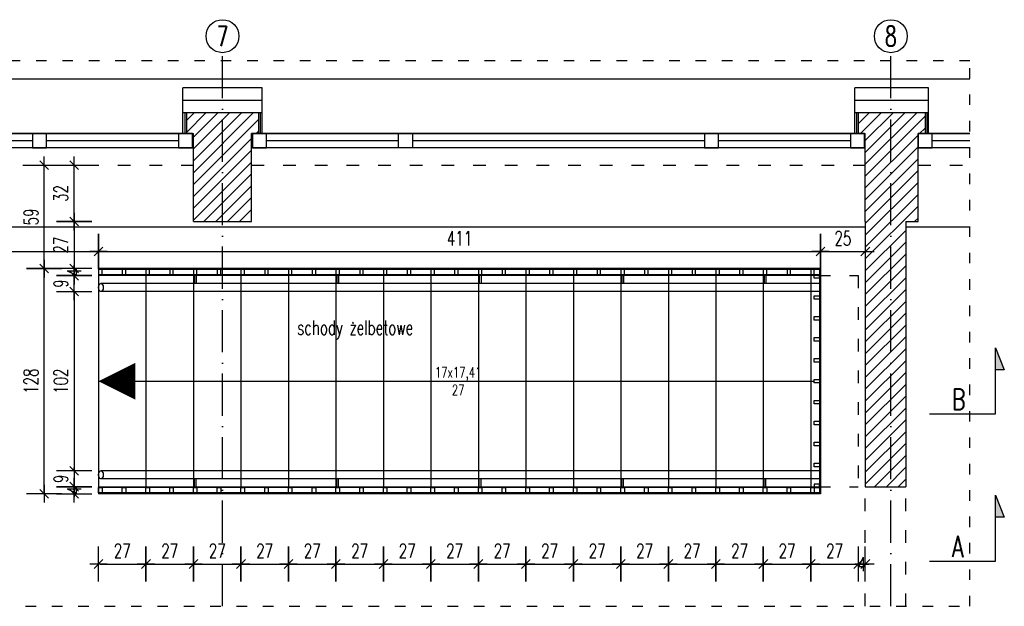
# Model space of a CAD drawing. Header units: millimetres. Extents: x 167273 to 188273, y -125105 to -88145.
# Tile 116 of 210: x 184885 to 185445, y -120581 to -120248. Entities that reach past the tile are written whole.
import ezdxf

# ---------------------------------------------------------------- set-up
doc = ezdxf.new("R2010")
doc.units = ezdxf.units.MM
doc.header["$PDMODE"] = 35
doc.header["$PDSIZE"] = 5
doc.linetypes.add('ACAD_ISO03W100', pattern=[30, 12, -18])
doc.linetypes.add('ACAD_ISO10W100', pattern=[18, 12, -3, 0, -3])
for name, color, linetype in [('!_balustrada', 173, 'Continuous'), ('a-op_text', 9, 'Continuous'), ('a-osie', 1, 'ACAD_ISO10W100'), ('a-poziomy', 9, 'Continuous'), ('a-wymiary', 9, 'Continuous'), ('b-cienka', 9, 'Continuous'), ('b-izolacja', 8, 'BATTING'), ('b-okna', 6, 'Continuous'), ('b-przerywana1', 9, 'ACAD_ISO03W100'), ('b-widokowa', 7, 'Continuous'), ('b-ściany', 2, 'Continuous'), ('h-hatch', 8, 'Continuous')]:
    doc.layers.add(name, color=color, linetype=linetype)
doc.styles.add('PPAB_100', font='romans.shx', dxfattribs={"width": 0.7, "height": 12})
doc.styles.add('PPAB_50', font='romans.shx', dxfattribs={"width": 0.7, "height": 8})
doc.linetypes.add('BATTING', pattern='A,0.0001,-0.1,[134,ltypeshp.shx,S=0.1,R=0,X=-0.1,Y=0],-0.2,[134,ltypeshp.shx,S=0.1,R=180,X=0.1,Y=0],-0.1', length=0.4001)
doc.dimstyles.new('newPPAB_50', dxfattribs={"dimscale": 0, "dimtxt": 8, "dimasz": 1, "dimexe": 10, "dimexo": 10, "dimgap": 3.5, "dimtad": 1, "dimdec": 0, "dimzin": 0, "dimdsep": 46, "dimtxsty": 'PPAB_50', "dimblk": 'tick_50', "dimcen": 0.09, "dimdle": 5, "dimse1": 1, "dimse2": 1, "dimclrd": 9, "dimclre": 9, "dimclrt": 161, "dimadec": 0, "dimazin": 0, "dimtfac": 1, "dimtdec": 0, "dimtix": 1, "dimtofl": 0, "dimtmove": 2, "dimatfit": 3, "dimldrblk": 'tick_50', "dimfxl": 0, "dimtolj": 1, "dimtzin": 0, "dimarcsym": 0})
pattern_1 = [(45, (-30157.706, 36063.7983), (-3.367596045, 3.367596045), [])]

# ---------------------------------------------------------------- blocks, each defined once
blk = doc.blocks.new('okno_')
at = {"layer": 'b-okna'}
for p, q in [((-166, -4), (-91, -4)), ((-83, -4), (83, -4)), ((91, -4), (166, -4))]:
    blk.add_line(p, q, dxfattribs=at)
for points in [[(-174, -8), (174, -8), (174, 0), (-174, 0)], [(-174, 0), (-166, 0), (-166, -8), (-174, -8)], [(-83, 0), (-91, 0), (-91, -8), (-83, -8)], [(83, 0), (91, 0), (91, -8), (83, -8)], [(166, 0), (174, 0), (174, -8), (166, -8)]]:
    blk.add_lwpolyline(points, close=True, dxfattribs=at)
blk = doc.blocks.new('tick_50')
at = {"color": 9, "ltscale": 20}
for p, q in [((0, 10), (0, -10)), ((-5, 0), (5, 0))]:
    blk.add_line(p, q, dxfattribs=at)
at = {"color": 0}
blk.add_line((2.5, 2.5), (-2.5, -2.5), dxfattribs=at)
blk = doc.blocks.new('*D1730')
at = {"layer": 'a-wymiary', "color": 9, "lineweight": -2}
blk.add_line((184930.94, -120379.51), (185339.44, -120379.51), dxfattribs=at)
at = {"layer": 'Defpoints', "color": 0}
for p in [(185340.44, -120379.51), (184929.94, -120389.21, 50.43), (185340.44, -120389.21, 50.43)]:
    blk.add_point(p, dxfattribs=at)
at = {"layer": 'a-wymiary', "color": 9, "lineweight": -2, "rotation": 180}
blk.add_blockref('tick_50', (184929.94, -120379.51), dxfattribs=at)
at = {"layer": 'a-wymiary', "color": 9, "lineweight": -2}
blk.add_blockref('tick_50', (185340.44, -120379.51), dxfattribs=at)
at = {"layer": 'a-wymiary', "color": 161, "insert": (185135.19, -120372.01), "char_height": 8, "attachment_point": 5, "style": 'PPAB_50'}
blk.add_mtext('\\A1;411', dxfattribs=at)
blk = doc.blocks.new('*D1731')
at = {"layer": 'a-wymiary', "color": 9, "lineweight": -2}
blk.add_line((185341.44, -120379.51), (185364.94, -120379.51), dxfattribs=at)
at = {"layer": 'Defpoints', "color": 0}
for p in [(185365.94, -120365.47, 50.43), (185365.94, -120379.51), (185340.44, -120389.21, 50.43)]:
    blk.add_point(p, dxfattribs=at)
at = {"layer": 'a-wymiary', "color": 9, "lineweight": -2, "rotation": 180}
blk.add_blockref('tick_50', (185340.44, -120379.51), dxfattribs=at)
at = {"layer": 'a-wymiary', "color": 9, "lineweight": -2}
blk.add_blockref('tick_50', (185365.94, -120379.51), dxfattribs=at)
at = {"layer": 'a-wymiary', "color": 161, "insert": (185353.19, -120372.01), "char_height": 8, "attachment_point": 5, "style": 'PPAB_50'}
blk.add_mtext('\\A1;25', dxfattribs=at)
blk = doc.blocks.new('*D1732')
at = {"layer": 'a-wymiary', "color": 9, "lineweight": -2}
blk.add_line((184916.08, -120363.47), (184916.08, -120388.21), dxfattribs=at)
at = {"layer": 'Defpoints', "color": 0}
for p in [(184983.94, -120362.47, 50.43), (184916.08, -120389.21), (184929.94, -120389.21, 50.43)]:
    blk.add_point(p, dxfattribs=at)
at = {"layer": 'a-wymiary', "color": 9, "lineweight": -2}
for p, rotation in [((184916.08, -120362.47), 90), ((184916.08, -120389.21), 270)]:
    blk.add_blockref('tick_50', p, dxfattribs=dict(at, rotation=rotation))
at = {"layer": 'a-wymiary', "color": 161, "insert": (184908.58, -120375.84), "char_height": 8, "attachment_point": 5, "rotation": 90, "style": 'PPAB_50'}
blk.add_mtext('\\A1;27', dxfattribs=at)
blk = doc.blocks.new('*D1733')
at = {"layer": 'a-wymiary', "color": 9, "lineweight": -2}
for p, q in [((184916.08, -120388.21), (184916.08, -120387.21)), ((184916.08, -120394.21), (184916.08, -120395.21))]:
    blk.add_line(p, q, dxfattribs=at)
at = {"layer": 'Defpoints', "color": 0}
for p in [(184929.94, -120389.21, 50.43), (184916.08, -120393.21), (184929.94, -120393.21, 50.43)]:
    blk.add_point(p, dxfattribs=at)
at = {"layer": 'a-wymiary', "color": 9, "lineweight": -2}
for p, rotation in [((184916.08, -120389.21), 270), ((184916.08, -120393.21), 90)]:
    blk.add_blockref('tick_50', p, dxfattribs=dict(at, rotation=rotation))
at = {"layer": 'a-wymiary', "color": 161, "insert": (184916.08, -120391.21), "char_height": 8, "attachment_point": 5, "rotation": 90, "style": 'PPAB_50'}
blk.add_mtext('\\A1;4', dxfattribs=at)
blk = doc.blocks.new('*D1734')
at = {"layer": 'a-wymiary', "color": 9, "lineweight": -2}
for p, q in [((184916.08, -120392.21), (184916.08, -120391.21)), ((184916.08, -120403.21), (184916.08, -120404.21))]:
    blk.add_line(p, q, dxfattribs=at)
at = {"layer": 'Defpoints', "color": 0}
for p in [(184929.94, -120393.21, 50.43), (184916.08, -120402.21), (184931.3, -120402.21, 50.43)]:
    blk.add_point(p, dxfattribs=at)
at = {"layer": 'a-wymiary', "color": 9, "lineweight": -2}
for p, rotation in [((184916.08, -120393.21), 270), ((184916.08, -120402.21), 90)]:
    blk.add_blockref('tick_50', p, dxfattribs=dict(at, rotation=rotation))
at = {"layer": 'a-wymiary', "color": 161, "insert": (184908.58, -120397.71), "char_height": 8, "attachment_point": 5, "rotation": 90, "style": 'PPAB_50'}
blk.add_mtext('\\A1;9', dxfattribs=at)
blk = doc.blocks.new('*D1735')
at = {"layer": 'a-wymiary', "color": 9, "lineweight": -2}
blk.add_line((184916.08, -120403.21), (184916.08, -120503.21), dxfattribs=at)
at = {"layer": 'Defpoints', "color": 0}
for p in [(184931.3, -120402.21, 50.43), (184916.08, -120504.21), (184931.3, -120504.21, 50.43)]:
    blk.add_point(p, dxfattribs=at)
at = {"layer": 'a-wymiary', "color": 9, "lineweight": -2}
for p, rotation in [((184916.08, -120402.21), 90), ((184916.08, -120504.21), 270)]:
    blk.add_blockref('tick_50', p, dxfattribs=dict(at, rotation=rotation))
at = {"layer": 'a-wymiary', "color": 161, "insert": (184908.58, -120453.21), "char_height": 8, "attachment_point": 5, "rotation": 90, "style": 'PPAB_50'}
blk.add_mtext('\\A1;102', dxfattribs=at)
blk = doc.blocks.new('*D1736')
at = {"layer": 'a-wymiary', "color": 9, "lineweight": -2}
for p, q in [((184916.08, -120503.21), (184916.08, -120502.21)), ((184916.08, -120514.21), (184916.08, -120515.21))]:
    blk.add_line(p, q, dxfattribs=at)
at = {"layer": 'Defpoints', "color": 0}
for p in [(184931.3, -120504.21, 50.43), (184916.08, -120513.21), (184929.94, -120513.21, 50.43)]:
    blk.add_point(p, dxfattribs=at)
at = {"layer": 'a-wymiary', "color": 9, "lineweight": -2}
for p, rotation in [((184916.08, -120504.21), 270), ((184916.08, -120513.21), 90)]:
    blk.add_blockref('tick_50', p, dxfattribs=dict(at, rotation=rotation))
at = {"layer": 'a-wymiary', "color": 161, "insert": (184908.58, -120508.71), "char_height": 8, "attachment_point": 5, "rotation": 90, "style": 'PPAB_50'}
blk.add_mtext('\\A1;9', dxfattribs=at)
blk = doc.blocks.new('*D1737')
at = {"layer": 'a-wymiary', "color": 9, "lineweight": -2}
for p, q in [((184916.08, -120512.21), (184916.08, -120511.21)), ((184916.08, -120518.21), (184916.08, -120519.21))]:
    blk.add_line(p, q, dxfattribs=at)
at = {"layer": 'Defpoints', "color": 0}
for p in [(184929.94, -120513.21, 50.43), (184916.08, -120517.21), (184929.94, -120517.21, 50.43)]:
    blk.add_point(p, dxfattribs=at)
at = {"layer": 'a-wymiary', "color": 9, "lineweight": -2}
for p, rotation in [((184916.08, -120513.21), 270), ((184916.08, -120517.21), 90)]:
    blk.add_blockref('tick_50', p, dxfattribs=dict(at, rotation=rotation))
at = {"layer": 'a-wymiary', "color": 161, "insert": (184916.08, -120515.21), "char_height": 8, "attachment_point": 5, "rotation": 90, "style": 'PPAB_50'}
blk.add_mtext('\\A1;4', dxfattribs=at)
blk = doc.blocks.new('*D1757')
at = {"layer": 'a-wymiary', "color": 9, "lineweight": -2}
for p, q in [((185360.94, -120557.17), (185359.94, -120557.17)), ((185366.94, -120557.17), (185367.94, -120557.17))]:
    blk.add_line(p, q, dxfattribs=at)
at = {"layer": 'Defpoints', "color": 0}
for p in [(185361.94, -120513.21, 50.43), (185365.94, -120513.21, 50.43), (185365.94, -120557.17)]:
    blk.add_point(p, dxfattribs=at)
at = {"layer": 'a-wymiary', "color": 9, "lineweight": -2}
blk.add_blockref('tick_50', (185361.94, -120557.17), dxfattribs=at)
at = {"layer": 'a-wymiary', "color": 9, "lineweight": -2, "rotation": 180}
blk.add_blockref('tick_50', (185365.94, -120557.17), dxfattribs=at)
at = {"layer": 'a-wymiary', "color": 161, "insert": (185363.94, -120557.17), "char_height": 8, "attachment_point": 5, "style": 'PPAB_50'}
blk.add_mtext('\\A1;4', dxfattribs=at)

msp = doc.modelspace()

# ---------------------------------------------------------------- hatches: boundary and pattern name
at = {"layer": 'a-poziomy', "ltscale": 0.5}
for points in [[(185444.96, -120446.82), (185439.96, -120434.32), (185439.96, -120446.82)], [(185444.96, -120530.45), (185439.96, -120517.95), (185439.96, -120530.45)]]:
    msp.add_hatch(color=256, dxfattribs=at).paths.add_polyline_path(points)
at = {"layer": 'h-hatch'}
h = msp.add_hatch(dxfattribs=at)
h.set_pattern_fill('ANSI31', color=256, scale=1.5, style=0)
h.set_pattern_definition(pattern_1)
h.paths.add_polyline_path([(185020.94, -120300.47), (184979.94, -120300.47), (184979.94, -120312.47), (184983.44, -120312.47), (184983.94, -120312.47), (184983.94, -120362.47), (185016.94, -120362.47), (185016.94, -120312.47), (185020.94, -120312.47)])
h = msp.add_hatch(dxfattribs=at)
h.set_pattern_fill('ANSI31', color=256, scale=1.5, style=0)
h.set_pattern_definition(pattern_1)
h.paths.add_polyline_path([(185395.94, -120312.47), (185399.94, -120312.47), (185399.94, -120300.47), (185361.94, -120300.47), (185361.94, -120312.47), (185365.44, -120312.47), (185365.94, -120312.47), (185365.94, -120362.47), (185365.94, -120513.21), (185388.94, -120513.21), (185388.94, -120362.47), (185395.94, -120362.47)])

# ---------------------------------------------------------------- linework, layer by layer
at = {"layer": '!_balustrada'}
for p, q in [((185339.94, -120389.71), (184929.94, -120389.71)), ((185339.94, -120389.71), (185339.94, -120516.71)), ((185339.94, -120392.71), (184929.94, -120392.71)), ((184984.44, -120392.71), (184984.44, -120397.71)), ((184985.44, -120392.71), (184985.44, -120397.71)), ((185065.44, -120392.71), (185065.44, -120397.71)), ((185066.44, -120392.71), (185066.44, -120397.71)), ((185146.44, -120392.71), (185146.44, -120397.71)), ((185147.44, -120392.71), (185147.44, -120397.71)), ((185227.44, -120392.71), (185227.44, -120397.71)), ((185228.44, -120392.71), (185228.44, -120397.71)), ((185308.44, -120392.71), (185308.44, -120397.71)), ((185309.44, -120392.71), (185309.44, -120397.71)), ((185339.94, -120397.71), (184931.3, -120397.71)), ((185339.94, -120402.21), (184931.3, -120402.21)), ((185339.94, -120504.21), (184931.3, -120504.21)), ((185339.94, -120508.71), (184931.3, -120508.71)), ((184984.44, -120513.71), (184984.44, -120508.71)), ((184985.44, -120513.71), (184985.44, -120508.71)), ((185065.44, -120513.71), (185065.44, -120508.71)), ((185066.44, -120513.71), (185066.44, -120508.71)), ((185146.44, -120513.71), (185146.44, -120508.71)), ((185147.44, -120513.71), (185147.44, -120508.71)), ((185227.44, -120513.71), (185227.44, -120508.71)), ((185228.44, -120513.71), (185228.44, -120508.71)), ((185308.44, -120513.71), (185308.44, -120508.71)), ((185309.44, -120513.71), (185309.44, -120508.71)), ((185339.94, -120513.71), (184929.94, -120513.71)), ((185339.94, -120516.71), (184929.94, -120516.71))]:
    msp.add_line(p, q, dxfattribs=at)
at = {"layer": '!_balustrada', "color": 3}
for points in [[(184929.94, -120392.71), (184931.94, -120392.71), (184931.94, -120389.71), (184929.94, -120389.71)], [(184943.44, -120392.71), (184945.44, -120392.71), (184945.44, -120389.71), (184943.44, -120389.71)], [(184956.94, -120392.71), (184958.94, -120392.71), (184958.94, -120389.71), (184956.94, -120389.71)], [(184970.44, -120392.71), (184972.44, -120392.71), (184972.44, -120389.71), (184970.44, -120389.71)], [(184983.94, -120392.71), (184985.94, -120392.71), (184985.94, -120389.71), (184983.94, -120389.71)], [(184997.44, -120392.71), (184999.44, -120392.71), (184999.44, -120389.71), (184997.44, -120389.71)], [(185010.94, -120392.71), (185012.94, -120392.71), (185012.94, -120389.71), (185010.94, -120389.71)], [(185024.44, -120392.71), (185026.44, -120392.71), (185026.44, -120389.71), (185024.44, -120389.71)], [(185037.94, -120392.71), (185039.94, -120392.71), (185039.94, -120389.71), (185037.94, -120389.71)], [(185051.44, -120392.71), (185053.44, -120392.71), (185053.44, -120389.71), (185051.44, -120389.71)], [(185064.94, -120392.71), (185066.94, -120392.71), (185066.94, -120389.71), (185064.94, -120389.71)], [(185078.44, -120392.71), (185080.44, -120392.71), (185080.44, -120389.71), (185078.44, -120389.71)], [(185091.94, -120392.71), (185093.94, -120392.71), (185093.94, -120389.71), (185091.94, -120389.71)], [(185105.44, -120392.71), (185107.44, -120392.71), (185107.44, -120389.71), (185105.44, -120389.71)], [(185118.94, -120392.71), (185120.94, -120392.71), (185120.94, -120389.71), (185118.94, -120389.71)], [(185132.44, -120392.71), (185134.44, -120392.71), (185134.44, -120389.71), (185132.44, -120389.71)], [(185145.94, -120392.71), (185147.94, -120392.71), (185147.94, -120389.71), (185145.94, -120389.71)], [(185159.44, -120392.71), (185161.44, -120392.71), (185161.44, -120389.71), (185159.44, -120389.71)], [(185172.94, -120392.71), (185174.94, -120392.71), (185174.94, -120389.71), (185172.94, -120389.71)], [(185186.44, -120392.71), (185188.44, -120392.71), (185188.44, -120389.71), (185186.44, -120389.71)], [(185199.94, -120392.71), (185201.94, -120392.71), (185201.94, -120389.71), (185199.94, -120389.71)], [(185213.44, -120392.71), (185215.44, -120392.71), (185215.44, -120389.71), (185213.44, -120389.71)], [(185226.94, -120392.71), (185228.94, -120392.71), (185228.94, -120389.71), (185226.94, -120389.71)], [(185240.44, -120392.71), (185242.44, -120392.71), (185242.44, -120389.71), (185240.44, -120389.71)], [(185253.94, -120392.71), (185255.94, -120392.71), (185255.94, -120389.71), (185253.94, -120389.71)], [(185267.44, -120392.71), (185269.44, -120392.71), (185269.44, -120389.71), (185267.44, -120389.71)], [(185280.94, -120392.71), (185282.94, -120392.71), (185282.94, -120389.71), (185280.94, -120389.71)], [(185294.44, -120392.71), (185296.44, -120392.71), (185296.44, -120389.71), (185294.44, -120389.71)], [(185307.94, -120392.71), (185309.94, -120392.71), (185309.94, -120389.71), (185307.94, -120389.71)], [(185321.44, -120392.71), (185323.44, -120392.71), (185323.44, -120389.71), (185321.44, -120389.71)], [(185334.94, -120392.71), (185336.94, -120392.71), (185336.94, -120389.71), (185334.94, -120389.71)], [(185336.94, -120394.71), (185336.94, -120392.71), (185339.94, -120392.71), (185339.94, -120394.71)], [(185336.94, -120406.61), (185336.94, -120404.61), (185339.94, -120404.61), (185339.94, -120406.61)], [(185336.94, -120418.51), (185336.94, -120416.51), (185339.94, -120416.51), (185339.94, -120418.51)], [(185336.94, -120430.41), (185336.94, -120428.41), (185339.94, -120428.41), (185339.94, -120430.41)], [(185336.94, -120442.31), (185336.94, -120440.31), (185339.94, -120440.31), (185339.94, -120442.31)], [(185336.94, -120454.21), (185336.94, -120452.21), (185339.94, -120452.21), (185339.94, -120454.21)], [(185336.94, -120466.11), (185336.94, -120464.11), (185339.94, -120464.11), (185339.94, -120466.11)], [(185336.94, -120478.01), (185336.94, -120476.01), (185339.94, -120476.01), (185339.94, -120478.01)], [(185336.94, -120489.91), (185336.94, -120487.91), (185339.94, -120487.91), (185339.94, -120489.91)], [(185336.94, -120501.81), (185336.94, -120499.81), (185339.94, -120499.81), (185339.94, -120501.81)], [(185336.94, -120511.71), (185336.94, -120513.71), (185339.94, -120513.71), (185339.94, -120511.71)], [(184929.94, -120513.71), (184931.94, -120513.71), (184931.94, -120516.71), (184929.94, -120516.71)], [(184943.44, -120513.71), (184945.44, -120513.71), (184945.44, -120516.71), (184943.44, -120516.71)], [(184956.94, -120513.71), (184958.94, -120513.71), (184958.94, -120516.71), (184956.94, -120516.71)], [(184970.44, -120513.71), (184972.44, -120513.71), (184972.44, -120516.71), (184970.44, -120516.71)], [(184983.94, -120513.71), (184985.94, -120513.71), (184985.94, -120516.71), (184983.94, -120516.71)], [(184997.44, -120513.71), (184999.44, -120513.71), (184999.44, -120516.71), (184997.44, -120516.71)], [(185010.94, -120513.71), (185012.94, -120513.71), (185012.94, -120516.71), (185010.94, -120516.71)], [(185024.44, -120513.71), (185026.44, -120513.71), (185026.44, -120516.71), (185024.44, -120516.71)], [(185037.94, -120513.71), (185039.94, -120513.71), (185039.94, -120516.71), (185037.94, -120516.71)], [(185051.44, -120513.71), (185053.44, -120513.71), (185053.44, -120516.71), (185051.44, -120516.71)], [(185064.94, -120513.71), (185066.94, -120513.71), (185066.94, -120516.71), (185064.94, -120516.71)], [(185078.44, -120513.71), (185080.44, -120513.71), (185080.44, -120516.71), (185078.44, -120516.71)], [(185091.94, -120513.71), (185093.94, -120513.71), (185093.94, -120516.71), (185091.94, -120516.71)], [(185105.44, -120513.71), (185107.44, -120513.71), (185107.44, -120516.71), (185105.44, -120516.71)], [(185118.94, -120513.71), (185120.94, -120513.71), (185120.94, -120516.71), (185118.94, -120516.71)], [(185132.44, -120513.71), (185134.44, -120513.71), (185134.44, -120516.71), (185132.44, -120516.71)], [(185145.94, -120513.71), (185147.94, -120513.71), (185147.94, -120516.71), (185145.94, -120516.71)], [(185159.44, -120513.71), (185161.44, -120513.71), (185161.44, -120516.71), (185159.44, -120516.71)], [(185172.94, -120513.71), (185174.94, -120513.71), (185174.94, -120516.71), (185172.94, -120516.71)], [(185186.44, -120513.71), (185188.44, -120513.71), (185188.44, -120516.71), (185186.44, -120516.71)], [(185199.94, -120513.71), (185201.94, -120513.71), (185201.94, -120516.71), (185199.94, -120516.71)], [(185213.44, -120513.71), (185215.44, -120513.71), (185215.44, -120516.71), (185213.44, -120516.71)], [(185226.94, -120513.71), (185228.94, -120513.71), (185228.94, -120516.71), (185226.94, -120516.71)], [(185240.44, -120513.71), (185242.44, -120513.71), (185242.44, -120516.71), (185240.44, -120516.71)], [(185253.94, -120513.71), (185255.94, -120513.71), (185255.94, -120516.71), (185253.94, -120516.71)], [(185267.44, -120513.71), (185269.44, -120513.71), (185269.44, -120516.71), (185267.44, -120516.71)], [(185280.94, -120513.71), (185282.94, -120513.71), (185282.94, -120516.71), (185280.94, -120516.71)], [(185294.44, -120513.71), (185296.44, -120513.71), (185296.44, -120516.71), (185294.44, -120516.71)], [(185307.94, -120513.71), (185309.94, -120513.71), (185309.94, -120516.71), (185307.94, -120516.71)], [(185321.44, -120513.71), (185323.44, -120513.71), (185323.44, -120516.71), (185321.44, -120516.71)], [(185334.94, -120513.71), (185336.94, -120513.71), (185336.94, -120516.71), (185334.94, -120516.71)]]:
    msp.add_lwpolyline(points, close=True, dxfattribs=at)
at = {"layer": '!_balustrada'}
for centre in [(184931.3, -120399.96), (184931.3, -120506.46)]:
    msp.add_ellipse(centre, major_axis=(0, 2.25), ratio=0.602178, dxfattribs=at)
at = {"layer": 'a-osie', "ltscale": 2}
for p, q in [((185000.44, -120581.19), (185000.44, -120266.47)), ((185380.44, -120581.19), (185380.44, -120266.47))]:
    msp.add_line(p, q, dxfattribs=at)
at = {"layer": 'a-osie', "linetype": 'Continuous'}
for centre in [(185000.44, -120257.09), (185000.44, -120257.09), (185380.44, -120257.09)]:
    msp.add_circle(centre, 9.37, dxfattribs=at)
at = {"layer": 'a-poziomy', "ltscale": 0.5}
for points in [[(185402.46, -120471.82), (185439.96, -120471.82), (185439.96, -120434.32), (185444.96, -120446.82), (185439.96, -120446.82)], [(185402.46, -120555.45), (185439.96, -120555.45), (185439.96, -120517.95), (185444.96, -120530.45), (185439.96, -120530.45)]]:
    msp.add_lwpolyline(points, dxfattribs=at)
at = {"layer": 'b-cienka', "ltscale": 0.5}
for p, q in [((185338.94, -120393.21), (184929.94, -120393.21)), ((184956.94, -120393.21), (184956.94, -120513.21)), ((184983.94, -120393.21), (184983.94, -120513.21)), ((185010.94, -120393.21), (185010.94, -120513.21)), ((185037.94, -120393.21), (185037.94, -120513.21)), ((185064.94, -120393.21), (185064.94, -120513.21)), ((185091.94, -120393.21), (185091.94, -120513.21)), ((185118.94, -120393.21), (185118.94, -120513.21)), ((185145.94, -120393.21), (185145.94, -120513.21)), ((185172.94, -120393.21), (185172.94, -120513.21)), ((185199.94, -120393.21), (185199.94, -120513.21)), ((185226.94, -120393.21), (185226.94, -120513.21)), ((185253.94, -120393.21), (185253.94, -120513.21)), ((185280.94, -120393.21), (185280.94, -120513.21)), ((185307.94, -120393.21), (185307.94, -120513.21)), ((185334.94, -120393.21), (185334.94, -120513.21)), ((184929.94, -120513.21), (185338.94, -120513.21))]:
    msp.add_line(p, q, dxfattribs=at)
at = {"layer": 'b-cienka'}
for p, q in [((184983.94, -120393.21), (184983.94, -120470.85)), ((184929.94, -120453.21), (185336.94, -120453.21))]:
    msp.add_line(p, q, dxfattribs=at)
msp.add_lwpolyline([(184929.94, -120453.21, 0, 21, 0), (184950.94, -120453.21, 21, 21, 0)], format="xyseb", dxfattribs=at)
at = {"layer": 'b-izolacja', "ltscale": 16}
for p, q in [((184977.94, -120293.47), (185022.94, -120293.47)), ((185359.94, -120293.47), (185401.94, -120293.47))]:
    msp.add_line(p, q, dxfattribs=at)
at = {"layer": 'b-izolacja', "ltscale": 2}
for p, q in [((184978.94, -120300.46), (184978.94, -120312.46)), ((185021.94, -120300.47), (185021.94, -120312.47)), ((185360.94, -120300.47), (185360.94, -120312.47)), ((185400.94, -120300.47), (185400.94, -120312.47))]:
    msp.add_line(p, q, dxfattribs=at)
at = {"layer": 'b-okna'}
for p, q in [((184977.94, -120312.47), (184640.94, -120312.47)), ((185359.94, -120312.47), (185022.94, -120312.47)), ((185425.44, -120312.47), (185401.94, -120312.47)), ((185403.94, -120316.47), (185425.44, -120316.47)), ((184983.94, -120320.47), (184634.94, -120320.47)), ((185365.94, -120320.47), (185016.94, -120320.47)), ((185425.44, -120320.47), (185395.94, -120320.47))]:
    msp.add_line(p, q, dxfattribs=at)
msp.add_lwpolyline([(185425.44, -120320.47), (185395.94, -120320.47), (185395.94, -120312.47), (185425.44, -120312.47)], dxfattribs=at)
msp.add_lwpolyline([(185395.94, -120320.47), (185403.94, -120320.47), (185403.94, -120312.47), (185395.94, -120312.47)], close=True, dxfattribs=at)
at = {"layer": 'b-przerywana1', "ltscale": 0.6}
for p, q in [((184634.94, -120330.47), (184983.94, -120330.47)), ((185016.94, -120330.47), (185365.94, -120330.47)), ((185395.94, -120330.47), (185425.44, -120330.38)), ((185338.94, -120393.21), (185361.94, -120393.21)), ((185361.94, -120393.21), (185361.94, -120513.21)), ((185338.94, -120513.21), (185361.94, -120513.21)), ((185365.94, -120581.19), (185365.94, -120513.21)), ((185388.94, -120581.19), (185388.94, -120513.21))]:
    msp.add_line(p, q, dxfattribs=at)
at = {"layer": 'b-przerywana1', "ltscale": 0.5}
msp.add_lwpolyline([(184573.44, -120581.19), (185425.44, -120581.19), (185425.44, -120271.19), (184573.44, -120271.19)], close=True, dxfattribs=at)
at = {"layer": 'b-widokowa'}
for p, q in [((185425.44, -120281.47), (184640.94, -120281.47)), ((184977.94, -120300.47), (185022.94, -120300.47)), ((184979.94, -120300.46), (184979.94, -120312.46)), ((185020.94, -120300.47), (185020.94, -120312.47)), ((185359.94, -120300.47), (185401.94, -120300.47)), ((185361.94, -120300.47), (185361.94, -120312.47)), ((185399.94, -120300.47), (185399.94, -120312.47)), ((184634.94, -120365.47), (185365.94, -120365.47)), ((185388.94, -120365.47), (185425.44, -120365.47))]:
    msp.add_line(p, q, dxfattribs=at)
at = {"layer": 'b-widokowa', "ltscale": 0.5}
for p, q in [((184929.94, -120389.21), (184929.94, -120517.21)), ((185340.44, -120389.21), (184929.94, -120389.21)), ((185340.44, -120389.21), (185340.44, -120517.21)), ((185340.44, -120517.21), (184929.94, -120517.21))]:
    msp.add_line(p, q, dxfattribs=at)
at = {"layer": 'b-ściany'}
for p, q in [((185022.94, -120286.47), (184977.94, -120286.47)), ((184977.94, -120312.47), (184977.94, -120286.47)), ((185022.94, -120312.47), (185022.94, -120286.47)), ((185401.94, -120286.47), (185359.94, -120286.47)), ((185359.94, -120312.47), (185359.94, -120286.47)), ((185401.94, -120312.47), (185401.94, -120286.47)), ((184977.94, -120312.47), (184983.94, -120312.47)), ((184983.94, -120362.47), (184983.94, -120312.47)), ((185016.94, -120362.47), (185016.94, -120312.47)), ((185022.94, -120312.47), (185016.94, -120312.47)), ((185359.94, -120312.47), (185365.94, -120312.47)), ((185365.94, -120362.47), (185365.94, -120312.47)), ((185395.94, -120362.47), (185395.94, -120312.47)), ((185401.94, -120312.47), (185395.94, -120312.47)), ((184983.94, -120362.47), (185016.94, -120362.47)), ((185365.94, -120362.47), (185365.94, -120513.21)), ((185388.94, -120362.47), (185388.94, -120513.21)), ((185388.94, -120362.47), (185395.94, -120362.47))]:
    msp.add_line(p, q, dxfattribs=at)
msp.add_lwpolyline([(185365.94, -120513.21), (185388.94, -120513.21)], dxfattribs=at)

# ---------------------------------------------------------------- block references
at = {"layer": 'b-okna', "xscale": -1, "rotation": 180}
for p in [(184809.44, -120320.47), (185191.44, -120320.47)]:
    msp.add_blockref('okno_', p, dxfattribs=at)

# ---------------------------------------------------------------- texts
at = {"layer": 'a-op_text', "ltscale": 0.5, "style": 'PPAB_100'}
for s, insert, char_height, width, attachment_point in [('{\\Fromans.shx|c238;schody żelbetowe}', (185042.88, -120418.78, -50.43), 8, 474.5811, 1), ('{\\Fromans.shx|c238;17}x{\\Fromans.shx|c238;17,41}\\P2{\\Fromans.shx|c238;7}', (185134.44, -120453.21), 6, 104.3033, 5)]:
    msp.add_mtext(s, dxfattribs=dict(at, insert=insert, char_height=char_height, width=width, attachment_point=attachment_point))
at = {"layer": 'a-op_text', "char_height": 12, "width": 36.3059, "attachment_point": 7, "style": 'PPAB_100'}
for s, insert in [('{\\Fromans.shx|c238;B}', (185415.21, -120469.57)), ('{\\Fromans.shx|c238;A}', (185415.21, -120553.2))]:
    msp.add_mtext(s, dxfattribs=dict(at, insert=insert))
at = {"layer": 'a-osie', "linetype": 'ACAD_ISO10W100', "char_height": 11.25, "width": 1101.4459, "attachment_point": 5, "style": 'PPAB_100'}
for s, insert in [('7', (185000.44, -120257.09)), ('8', (185380.44, -120257.09))]:
    msp.add_mtext(s, dxfattribs=dict(at, insert=insert))

# ---------------------------------------------------------------- dimensions: what is measured, and where the dimension line sits
at = {"layer": 'a-wymiary'}
for base, p1, p2 in [((184899.07, -120330.47, -50.43), (184929.94, -120389.21), (184983.94, -120330.47)), ((184916.08, -120330.47, -50.43), (184983.94, -120362.47), (184983.94, -120330.47)), ((184899.07, -120389.21, -50.43), (184929.94, -120517.21), (184929.94, -120389.21))]:
    msp.add_linear_dim(base=base, p1=p1, p2=p2, angle=90, dimstyle='newPPAB_50', override={"dimscale": 1}, dxfattribs=at).render()
for base, p1, p2, picture, middle in [((184916.08, -120389.21, -50.43), (184983.94, -120362.47), (184929.94, -120389.21), '*D1732', (184908.58, -120375.84, -50.43)), ((184916.08, -120402.21, -50.43), (184929.94, -120393.21), (184931.3, -120402.21), '*D1734', (184908.58, -120397.71, -50.43)), ((184916.08, -120504.21, -50.43), (184931.3, -120402.21), (184931.3, -120504.21), '*D1735', (184908.58, -120453.21, -50.43)), ((184916.08, -120513.21, -50.43), (184931.3, -120504.21), (184929.94, -120513.21), '*D1736', (184908.58, -120508.71, -50.43))]:
    dim = msp.add_linear_dim(base=base, p1=p1, p2=p2, angle=90, dimstyle='newPPAB_50', override={"dimscale": 1}, dxfattribs=at)
    dim.commit()
    dim.dimension.update_dxf_attribs({"geometry": picture, "text_midpoint": middle})
for base, p1, p2 in [((184929.94, -120379.51, -50.43), (184789.93, -120416.21), (184929.94, -120389.21)), ((184956.94, -120557.17, -50.43), (184929.94, -120513.21), (184956.94, -120513.21)), ((184983.94, -120557.17, -50.43), (184956.94, -120513.21), (184983.94, -120513.21)), ((185010.94, -120557.17, -50.43), (184983.94, -120513.21), (185010.94, -120513.21)), ((185037.94, -120557.17, -50.43), (185010.94, -120513.21), (185037.94, -120513.21)), ((185064.94, -120557.17, -50.43), (185037.94, -120513.21), (185064.94, -120513.21)), ((185091.94, -120557.17, -50.43), (185064.94, -120513.21), (185091.94, -120513.21)), ((185118.94, -120557.17, -50.43), (185091.94, -120513.21), (185118.94, -120513.21)), ((185145.94, -120557.17, -50.43), (185118.94, -120513.21), (185145.94, -120513.21)), ((185172.94, -120557.17, -50.43), (185145.94, -120513.21), (185172.94, -120513.21)), ((185199.94, -120557.17, -50.43), (185172.94, -120513.21), (185199.94, -120513.21)), ((185226.94, -120557.17, -50.43), (185199.94, -120513.21), (185226.94, -120513.21)), ((185253.94, -120557.17, -50.43), (185226.94, -120513.21), (185253.94, -120513.21)), ((185280.94, -120557.17, -50.43), (185253.94, -120513.21), (185280.94, -120513.21)), ((185307.94, -120557.17, -50.43), (185280.94, -120513.21), (185307.94, -120513.21)), ((185334.94, -120557.17, -50.43), (185307.94, -120513.21), (185334.94, -120513.21)), ((185361.94, -120557.17, -50.43), (185334.94, -120513.21), (185361.94, -120513.21))]:
    msp.add_linear_dim(base=base, p1=p1, p2=p2, dimstyle='newPPAB_50', override={"dimscale": 1}, dxfattribs=at).render()
for base, p1, p2, picture, middle in [((185340.44180786, -120379.50680535, -50.42921846), (184929.94180786, -120389.2134294), (185340.44180786, -120389.2134294), '*D1730', (185135.19180786, -120372.00680535, -50.42921846)), ((185365.94180786, -120379.50680535, -50.42921846), (185340.44180786, -120389.2134294), (185365.94180786, -120365.46657832), '*D1731', (185353.19180786, -120372.00680535, -50.42921846))]:
    dim = msp.add_linear_dim(base=base, p1=p1, p2=p2, dimstyle='newPPAB_50', override={"dimscale": 1}, dxfattribs=at)
    dim.commit()
    dim.dimension.update_dxf_attribs({"geometry": picture, "text_midpoint": middle})
for base, p1, p2, picture, middle in [((184916.08, -120393.21, -50.43), (184929.94, -120389.21), (184929.94, -120393.21), '*D1733', (184916.08, -120391.21, -50.43)), ((184916.08, -120517.21, -50.43), (184929.94, -120513.21), (184929.94, -120517.21), '*D1737', (184916.08, -120515.21, -50.43))]:
    dim = msp.add_linear_dim(base=base, p1=p1, p2=p2, angle=90, dimstyle='newPPAB_50', override={"dimscale": 1}, dxfattribs=at)
    dim.commit()
    dim.dimension.update_dxf_attribs({"geometry": picture, "text_midpoint": middle, "dimtype": 160})
dim = msp.add_linear_dim(base=(185365.94, -120557.17, -50.43), p1=(185361.94, -120513.21), p2=(185365.94, -120513.21), dimstyle='newPPAB_50', override={"dimscale": 1}, dxfattribs=at)
dim.commit()
dim.dimension.update_dxf_attribs({"geometry": '*D1757', "text_midpoint": (185363.94, -120557.17, -50.43), "dimtype": 160})

doc.saveas('drawing.dxf')
